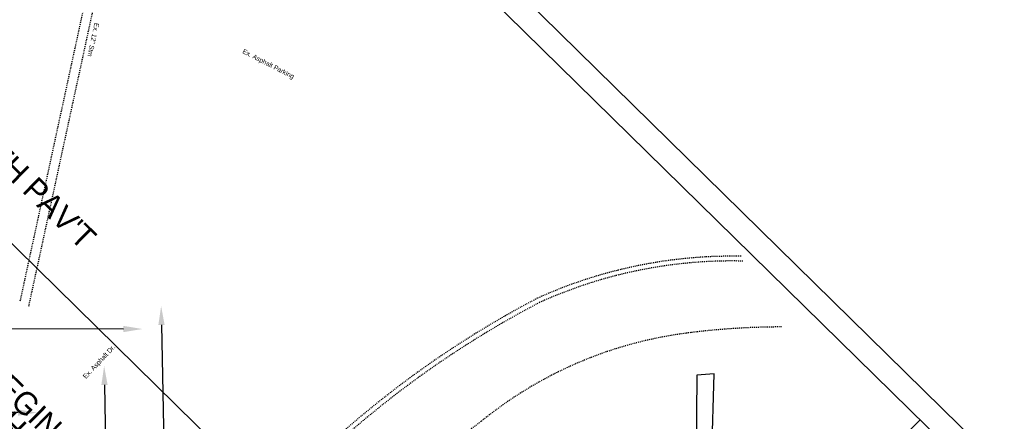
# Model space of a CAD drawing. Header units: feet. Extents: x 2248241 to 2254587, y 438097 to 439087.
# Tile 5 of 8: x 2248348 to 2248451, y 438973 to 439015. Entities that reach past the tile are written whole.
import ezdxf
from ezdxf import colors
from ezdxf.entities.mleader import LeaderData, LeaderLine
from ezdxf.math import Vec2, Vec3

# ---------------------------------------------------------------- set-up
doc = ezdxf.new("R2010")
doc.units = ezdxf.units.FT
doc.header["$MEASUREMENT"] = 0
doc.linetypes.add('OhDOT_USTN1', pattern=[0.055, 0.014, -0.041])
doc.linetypes.add('OhDOT_USTN5', pattern=[0.11, 0.055, -0.055])
for name, color, linetype in [('DR_X_Storm_Sewer', 151, 'OhDOT_USTN5'), ('GE_P_CL_Text', 7, 'Continuous'), ('PV_X_Curb', 120, 'OhDOT_USTN1'), ('PV_X_Parking_Lot', 7, 'OhDOT_USTN5'), ('PV_X_Text', 7, 'Continuous'), ('PV_X_Walk', 120, 'OhDOT_USTN5'), ('SH_Border', 7, 'Continuous'), ('SN_X_Private', 40, 'Continuous'), ('TX_P_20', 7, 'Continuous')]:
    doc.layers.add(name, color=color, linetype=linetype)
doc.styles.add('Slanted-Normal', font='font31.shx', dxfattribs={"height": 0.12})
doc.styles.get("Standard").update_dxf_attribs({"font": 'arial.ttf'})
doc.styles.add('Straight-Normal', font='font30.shx', dxfattribs={"height": 0.14})

msp = doc.modelspace()

# ---------------------------------------------------------------- linework, layer by layer
at = {"layer": 'DR_X_Storm_Sewer', "elevation": 1084.363}
for points in [[(2248359.112, 439038.563), (2248347.636, 438985.627)], [(2248360.057, 439038.2), (2248348.551, 438985.129)]]:
    msp.add_lwpolyline(points, dxfattribs=at)
at = {"layer": 'PV_X_Curb'}
for centre, radius, start, end in [((2248422.728, 438940.673, 1084.897), 49.271, 88.68923, 114.36132), ((2248450.665, 438893.448, 1084.097), 103.986, 117.63713, 139.4995)]:
    msp.add_arc(centre, radius, start, end, dxfattribs=at)
at = {"layer": 'PV_X_Parking_Lot'}
for centre, radius, start, end in [((2248422.728, 438940.673, 1084.897), 49.771, 88.91174, 114.36132), ((2248450.665, 438893.448, 1084.097), 104.486, 117.63713, 139.4995)]:
    msp.add_arc(centre, radius, start, end, dxfattribs=at)
at = {"layer": 'PV_X_Walk'}
for centre, radius, start, end in [((2248428.122, 438902.951, 1084.97), 80.031, 90.13052, 97.26615), ((2248423.447, 438939.617, 1084.97), 43.069, 97.26615, 129.12403), ((2248505.192, 438828.482, 1084.187), 180.99, 126.9992, 135.24124)]:
    msp.add_arc(centre, radius, start, end, dxfattribs=at)
at = {"layer": 'SH_Border'}
for p, q in [((2248451.427, 438967.978), (2248330.099, 439087.056)), ((2248447.892, 438967.945), (2248330.132, 439083.521)), ((2248442.539, 438973.199), (2248368.991, 438898.261))]:
    msp.add_line(p, q, dxfattribs=at)
at = {"layer": 'SN_X_Private', "elevation": 1085.498}
msp.add_lwpolyline([(2248419.025, 438977.886), (2248418.954, 438969.577), (2248420.578, 438969.524), (2248420.833, 438978.045)], close=True, dxfattribs=at)

# ---------------------------------------------------------------- texts
at = {"layer": 'GE_P_CL_Text', "char_height": 2.4, "width": 57.4825, "style": 'Slanted-Normal'}
for s, insert, attachment_point, rotation in [("HEIGHT FLUSH WITH PAV'T\\PSTA. 4+62.40\\P5.0' LT, 1084.38", (2248325.542, 439022.472), 1, 315.53191), ("HEIGHT FLUSH WITH PAV'T\\PSTA. 5+12.68\\P5.0' LT, 1084.16", (2248331.751, 438989.153), 1, 315.53191), ("BEGIN CURB, TYPE 6\\PMATCH EXIST. CURB HEIGHT\\PSTA. 0+17\\P8' LT, 1083.37", (2248368.584, 438956.681), 3, 315.54055), ("END CURB RAMP, TYPE A2\\PHEIGHT FLUSH WITH PAV'T\\PSTA. 5+13.64\\P1084.08", (2248320.834, 438979.463), 1, 315.53191), ("CURB, TYPE 6\\PHEIGHT FLUSH WITH PAV'T\\PSTA. 0+11\\P8' LT, 1084.02", (2248362.575, 438950.356), 3, 315.54055)]:
    msp.add_mtext(s, dxfattribs=dict(at, insert=insert, attachment_point=attachment_point, rotation=rotation))
at = {"layer": 'PV_X_Text', "char_height": 0.5, "width": 181.3992, "attachment_point": 1, "style": 'Straight-Normal'}
for s, insert, rotation in [('Ex. 12" Stm', (2248356.001, 439014.989, 1084.363), 258.15326), ('Ex. Asphalt Parking', (2248371.286, 439012.331, 1086.254), 332.73462), ('Ex. Asphalt Dr.', (2248354.235, 438977.814, 1086.254), 46.78072)]:
    msp.add_mtext(s, dxfattribs=dict(at, insert=insert, rotation=rotation))

# ---------------------------------------------------------------- leaders
at = {"layer": 'TX_P_20'}
ml = msp.add_multileader_mtext('Standard', dxfattribs=at)
ml.set_content('', color=256)
ml.set_leader_properties()
ml.build(insert=Vec2(0, 0))
ml.multileader.update_dxf_attribs({"dogleg_length": 2.2, "arrow_head_size": 2, "scale": 20})
ctx = ml.context
ctx.base_point, ctx.scale, ctx.char_height, ctx.arrow_head_size, ctx.landing_gap_size, ctx.plane_origin, ctx.plane_x_axis, ctx.plane_y_axis = Vec3(2248371.835, 438967.182), 20, 2, 2, 1.8, Vec3(2248386.993, 439007.873), Vec3(-0.7137463, 0.7004043), Vec3(-0.7004043, -0.7137463)
ctx.text_align_type = 2
notes = []
notes.append((ctx, [(1, (1, 1, 0), (2248337.861, 439000.521), (0.7137463, -0.7004043), 44, [(0, [(2248337.427, 439023.382)], 0, [])])]))
ctx.mtext.insert, ctx.mtext.text_direction, ctx.mtext.rotation, ctx.mtext.alignment, ctx.mtext.flow_direction = Vec3(2248369.85, 438967.729), Vec3(-0.7137463, 0.7004043), -3.1415173, 3, 5
ml = msp.add_multileader_mtext('Standard', dxfattribs=at)
ml.set_content('', color=256)
ml.set_leader_properties()
ml.build(insert=Vec2(0, 0))
ml.multileader.update_dxf_attribs({"dogleg_length": 2.2, "arrow_head_size": 2, "scale": 20})
ctx = ml.context
ctx.base_point, ctx.scale, ctx.char_height, ctx.arrow_head_size, ctx.landing_gap_size, ctx.plane_origin, ctx.plane_x_axis, ctx.plane_y_axis = Vec3(2248306.3, 439013.591), 20, 2, 2, 1.8, Vec3(2248344.131, 439032.03), Vec3(-0.7136408, 0.7005119), Vec3(-0.7005119, -0.7136408)
notes.append((ctx, [(1, (1, 1, 0), (2248337.7, 438982.769), (-0.7136408, 0.7005119), 44, [(0, [(2248360.565, 438982.763)], 0, [])])]))
ctx.mtext.insert, ctx.mtext.text_direction, ctx.mtext.rotation, ctx.mtext.flow_direction = Vec3(2248304.315, 439014.139), Vec3(-0.7136408, 0.7005119), -3.141668, 5
ml = msp.add_multileader_mtext('Standard', dxfattribs=at)
ml.set_content('', color=256)
ml.set_leader_properties()
ml.build(insert=Vec2(0, 0))
ml.multileader.update_dxf_attribs({"dogleg_length": 2.2, "arrow_head_size": 2, "scale": 20})
ctx = ml.context
ctx.base_point, ctx.scale, ctx.char_height, ctx.arrow_head_size, ctx.landing_gap_size, ctx.plane_origin, ctx.plane_x_axis, ctx.plane_y_axis = Vec3(2248295.189, 439004.777), 20, 2, 2, 1.8, Vec3(2248333.02, 439023.215), Vec3(-0.7136408, 0.7005119), Vec3(-0.7005119, -0.7136408)
notes.append((ctx, [(1, (1, 1, 0), (2248326.589, 438973.954), (-0.7136408, 0.7005119), 44, [(0, [(2248349.454, 438973.949)], 0, [])])]))
ctx.mtext.insert, ctx.mtext.text_direction, ctx.mtext.rotation, ctx.mtext.flow_direction = Vec3(2248293.204, 439005.324), Vec3(-0.7136408, 0.7005119), -3.141668, 5
ml = msp.add_multileader_mtext('Standard', dxfattribs=at)
ml.set_content('', color=256)
ml.set_leader_properties()
ml.build(insert=Vec2(0, 0))
ml.multileader.update_dxf_attribs({"dogleg_length": 2.2, "arrow_head_size": 2, "scale": 20})
ctx = ml.context
ctx.base_point, ctx.scale, ctx.char_height, ctx.arrow_head_size, ctx.landing_gap_size, ctx.plane_origin, ctx.plane_x_axis, ctx.plane_y_axis = Vec3(2248396.943, 438928.993), 20, 2, 2, 1.8, Vec3(2248412.101, 438969.684), Vec3(-0.7137463, 0.7004043), Vec3(-0.7004043, -0.7137463)
ctx.text_align_type = 2
notes.append((ctx, [(1, (1, 1, 0), (2248362.969, 438962.332), (0.7137463, -0.7004043), 44, [(0, [(2248362.535, 438985.192)], 0, [])])]))
ctx.mtext.insert, ctx.mtext.text_direction, ctx.mtext.rotation, ctx.mtext.alignment, ctx.mtext.flow_direction = Vec3(2248394.958, 438929.54), Vec3(-0.7137463, 0.7004043), -3.1415173, 3, 5
ml = msp.add_multileader_mtext('Standard', dxfattribs=at)
ml.set_content('', color=256)
ml.set_leader_properties()
ml.build(insert=Vec2(0, 0))
ml.multileader.update_dxf_attribs({"dogleg_length": 2.2, "arrow_head_size": 2, "scale": 20})
ctx = ml.context
ctx.base_point, ctx.scale, ctx.char_height, ctx.arrow_head_size, ctx.landing_gap_size, ctx.plane_origin, ctx.plane_x_axis, ctx.plane_y_axis = Vec3(2248390.934, 438922.668), 20, 2, 2, 1.8, Vec3(2248406.092, 438963.358), Vec3(-0.7137463, 0.7004043), Vec3(-0.7004043, -0.7137463)
ctx.text_align_type = 2
notes.append((ctx, [(1, (1, 1, 0), (2248356.96, 438956.007), (0.7137463, -0.7004043), 44, [(0, [(2248356.526, 438978.867)], 0, [])])]))
ctx.mtext.insert, ctx.mtext.text_direction, ctx.mtext.rotation, ctx.mtext.alignment, ctx.mtext.flow_direction = Vec3(2248388.949, 438923.215), Vec3(-0.7137463, 0.7004043), -3.1415173, 3, 5
for ctx, leaders in notes:
    for number, flags, end, landing, length, lines in leaders:
        leader = LeaderData()
        leader.index, (leader.has_last_leader_line, leader.has_dogleg_vector, leader.attachment_direction) = number, flags
        leader.last_leader_point, leader.dogleg_vector, leader.dogleg_length = Vec3(end), Vec3(landing), length
        for number, points, colour, breaks in lines:
            line = LeaderLine()
            line.index, line.vertices, line.color, line.breaks = number, Vec3.list(points), colors.encode_raw_color(colour), breaks
            leader.lines.append(line)
        ctx.leaders.append(leader)

doc.saveas('drawing.dxf')
